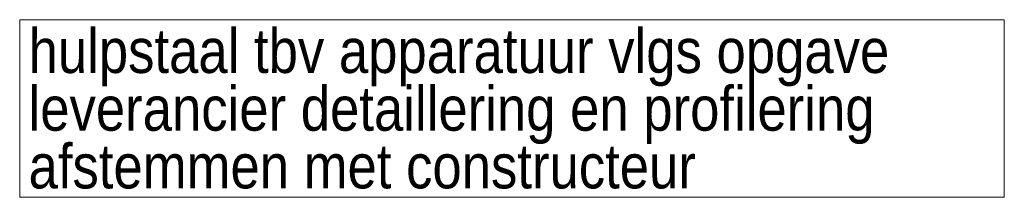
# Model space of a CAD drawing. Header units: millimetres. Extents: x -931 to -90, y -1396 to -802.
# Tile 13 of 29: x -622 to -556, y -1119 to -1107. Entities that reach past the tile are written whole.
import ezdxf

# ---------------------------------------------------------------- set-up
doc = ezdxf.new("R2010")
doc.units = ezdxf.units.MM
doc.linetypes.add('XKITLINE00', pattern=[0])
doc.layers.add('Tekst', color=7, linetype='Continuous', lineweight=0)
doc.styles.add('ARIAL', font='arial.ttf')

msp = doc.modelspace()

# ---------------------------------------------------------------- linework, layer by layer
at = {"layer": 'Tekst', "linetype": 'XKITLINE00', "lineweight": 0}
for p, q in [((-622.229, -1106.507), (-555.634, -1106.507)), ((-622.229, -1118.507), (-622.229, -1106.507)), ((-555.634, -1118.507), (-555.634, -1106.507)), ((-622.229, -1118.507), (-555.634, -1118.507))]:
    msp.add_line(p, q, dxfattribs=at)

# ---------------------------------------------------------------- texts
at = {"layer": 'Tekst', "style": 'ARIAL', "width": 0.85}
for s, p in [('hulpstaal tbv apparatuur vlgs opgave', (-621.629, -1110.107)), ('leverancier detaillering en profilering', (-621.629, -1114.007)), ('afstemmen met constructeur', (-621.629, -1117.907))]:
    msp.add_text(s, height=3, dxfattribs=at).set_placement(p)

doc.saveas('drawing.dxf')
